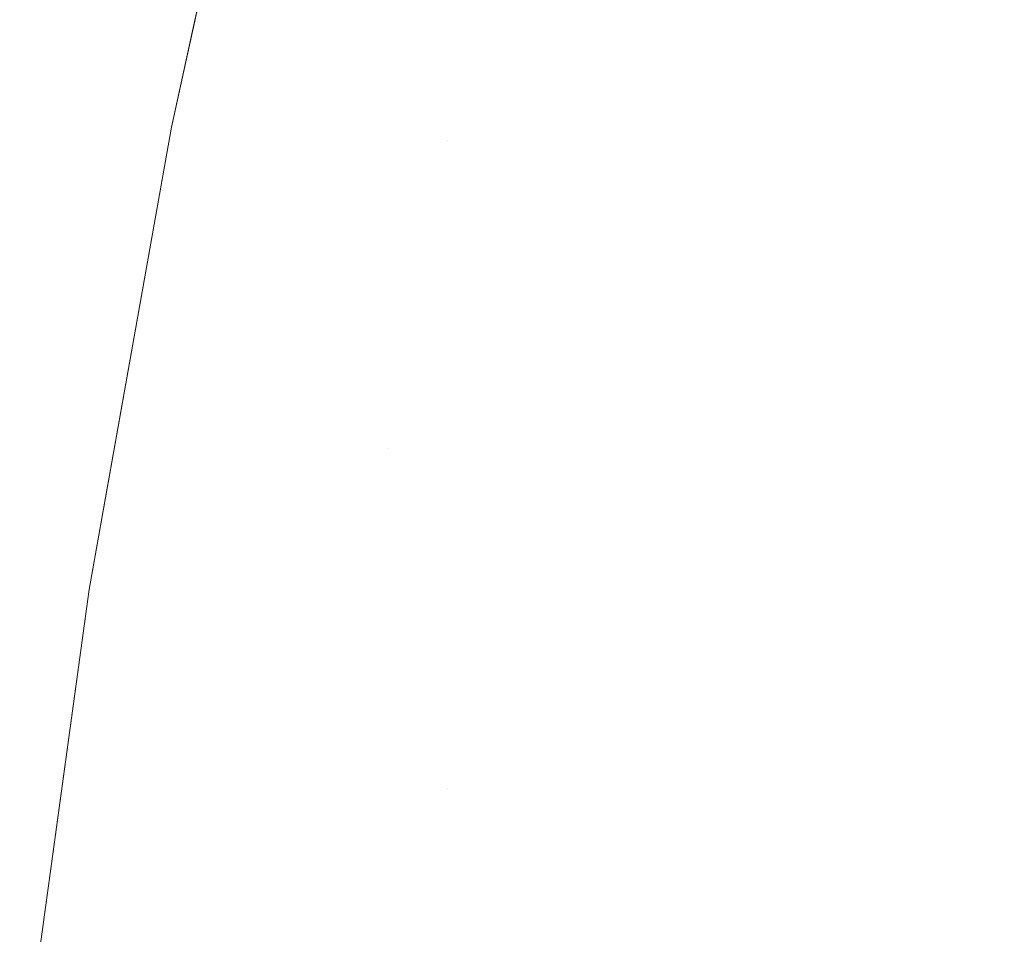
# Model space of a CAD drawing. Header units: centimetres. Extents: x -17.1 to 18.2, y 3.4 to 5.2.
# Tile 51 of 256: x -17.0856 to -17.0739, y 5.1193 to 5.1301. Entities that reach past the tile are written whole.
import ezdxf

# ---------------------------------------------------------------- set-up
doc = ezdxf.new("R2010")
doc.units = ezdxf.units.CM
doc.header["$LTSCALE"] = 2.54
doc.layers.add('Lucido design-1', color=7, linetype='Continuous')

# ---------------------------------------------------------------- blocks, each defined once
blk = doc.blocks.new('Gruppo-4-1')
at = {"color": 7, "linetype": 'Continuous', "lineweight": 9}
for points, invisible_edges in [([(-17.082602, 5.134169, -1872.915514), (-17.08376, 5.12887, -1872.915514), (-17.083483, 5.130137, -1872.315514), (-17.083058, 5.13208, -1872.315514)], 10), ([(-17.08376, 5.12887, -1872.915514), (-17.082602, 5.134169, -1872.915514), (-17.083052, 5.13207, -1872.918638)], 10), ([(-17.079481, 5.130257, -1872.282125), (-17.078819, 5.129921, -1872.279288), (-17.077945, 5.133589, -1872.279288), (-17.078597, 5.133966, -1872.282125)], 15), ([(-17.078597, 5.133966, -1872.948903), (-17.077945, 5.133589, -1872.95174), (-17.078819, 5.129921, -1872.95174), (-17.079481, 5.130257, -1872.948903)], 15), ([(-17.077245, 5.133183, -1872.276499), (-17.077945, 5.133589, -1872.279288), (-17.078819, 5.129921, -1872.279288), (-17.078108, 5.12956, -1872.276499)], 15), ([(-17.078108, 5.12956, -1872.954529), (-17.078819, 5.129921, -1872.95174), (-17.077945, 5.133589, -1872.95174), (-17.077245, 5.133183, -1872.954529)], 15), ([(-17.078108, 5.12956, -1872.276499), (-17.07735, 5.129175, -1872.273762), (-17.076498, 5.13275, -1872.273762), (-17.077245, 5.133183, -1872.276499)], 15), ([(-17.077245, 5.133183, -1872.954529), (-17.076498, 5.13275, -1872.957266), (-17.07735, 5.129175, -1872.957266), (-17.078108, 5.12956, -1872.954529)], 15), ([(-17.075706, 5.132292, -1872.27108), (-17.076498, 5.13275, -1872.273762), (-17.07735, 5.129175, -1872.273762), (-17.076546, 5.128766, -1872.27108)], 15), ([(-17.076546, 5.128766, -1872.959948), (-17.07735, 5.129175, -1872.957266), (-17.076498, 5.13275, -1872.957266), (-17.075706, 5.132292, -1872.959948)], 15), ([(-17.076546, 5.128766, -1872.27108), (-17.075698, 5.128336, -1872.268455), (-17.074871, 5.131808, -1872.268455), (-17.075706, 5.132292, -1872.27108)], 15), ([(-17.075706, 5.132292, -1872.959948), (-17.074871, 5.131808, -1872.962573), (-17.075698, 5.128336, -1872.962573), (-17.076546, 5.128766, -1872.959948)], 15), ([(-17.083052, 5.13207, -1872.918638), (-17.083857, 5.128198, -1872.918638), (-17.08376, 5.12887, -1872.915514)], 11), ([(-17.083052, 5.13207, -1872.918638), (-17.082961, 5.132024, -1872.921758), (-17.083764, 5.128157, -1872.921758), (-17.083857, 5.128198, -1872.918638)], 15), ([(-17.083609, 5.128089, -1872.924868), (-17.083764, 5.128157, -1872.921758), (-17.082961, 5.132024, -1872.921758), (-17.082808, 5.131946, -1872.924868)], 15), ([(-17.083052, 5.13207, -1872.31239), (-17.083058, 5.13208, -1872.315514), (-17.083483, 5.130137, -1872.315514), (-17.083471, 5.130126, -1872.31239)], 13), ([(-17.083471, 5.130126, -1872.31239), (-17.083378, 5.130082, -1872.30927), (-17.082961, 5.132024, -1872.30927), (-17.083052, 5.13207, -1872.31239)], 15), ([(-17.082808, 5.131946, -1872.30616), (-17.082961, 5.132024, -1872.30927), (-17.083378, 5.130082, -1872.30927), (-17.083225, 5.130009, -1872.30616)], 15), ([(-17.082808, 5.131946, -1872.924868), (-17.082595, 5.131838, -1872.927965), (-17.083393, 5.127994, -1872.927965), (-17.083609, 5.128089, -1872.924868)], 15), ([(-17.083225, 5.130009, -1872.30616), (-17.08301, 5.129908, -1872.303063), (-17.082595, 5.131838, -1872.303063), (-17.082808, 5.131946, -1872.30616)], 15), ([(-17.083117, 5.127872, -1872.931044), (-17.083393, 5.127994, -1872.927965), (-17.082595, 5.131838, -1872.927965), (-17.082321, 5.131699, -1872.931044)], 15), ([(-17.082321, 5.131699, -1872.299984), (-17.082595, 5.131838, -1872.303063), (-17.08301, 5.129908, -1872.303063), (-17.082735, 5.129778, -1872.299984)], 15), ([(-17.073995, 5.131301, -1872.26589), (-17.074871, 5.131808, -1872.268455), (-17.075698, 5.128336, -1872.268455), (-17.074809, 5.127884, -1872.26589)], 15), ([(-17.074809, 5.127884, -1872.965138), (-17.075698, 5.128336, -1872.962573), (-17.074871, 5.131808, -1872.962573), (-17.073995, 5.131301, -1872.965138)], 15), ([(-17.082321, 5.131699, -1872.931044), (-17.081989, 5.13153, -1872.934101), (-17.08278, 5.127724, -1872.934101), (-17.083117, 5.127872, -1872.931044)], 15), ([(-17.082735, 5.129778, -1872.299984), (-17.082401, 5.129619, -1872.296927), (-17.081989, 5.13153, -1872.296927), (-17.082321, 5.131699, -1872.299984)], 15), ([(-17.082385, 5.12755, -1872.93713), (-17.08278, 5.127724, -1872.934101), (-17.081989, 5.13153, -1872.934101), (-17.081599, 5.131332, -1872.93713)], 15), ([(-17.081599, 5.131332, -1872.293898), (-17.081989, 5.13153, -1872.296927), (-17.082401, 5.129619, -1872.296927), (-17.082008, 5.129433, -1872.293898)], 15), ([(-17.081599, 5.131332, -1872.93713), (-17.081152, 5.131105, -1872.940129), (-17.081932, 5.12735, -1872.940129), (-17.082385, 5.12755, -1872.93713)], 15), ([(-17.082008, 5.129433, -1872.293898), (-17.081557, 5.12922, -1872.290899), (-17.081152, 5.131105, -1872.290899), (-17.081599, 5.131332, -1872.293898)], 15), ([(-17.074809, 5.127884, -1872.26589), (-17.07388, 5.127413, -1872.263387), (-17.07308, 5.130771, -1872.263387), (-17.073995, 5.131301, -1872.26589)], 15), ([(-17.073995, 5.131301, -1872.965138), (-17.07308, 5.130771, -1872.967641), (-17.07388, 5.127413, -1872.967641), (-17.074809, 5.127884, -1872.965138)], 15), ([(-17.081422, 5.127126, -1872.943094), (-17.081932, 5.12735, -1872.940129), (-17.081152, 5.131105, -1872.940129), (-17.080648, 5.13085, -1872.943094)], 15), ([(-17.080648, 5.13085, -1872.287934), (-17.081152, 5.131105, -1872.290899), (-17.081557, 5.12922, -1872.290899), (-17.081051, 5.12898, -1872.287934)], 15), ([(-17.080648, 5.13085, -1872.943094), (-17.080091, 5.130567, -1872.946019), (-17.080858, 5.126877, -1872.946019), (-17.081422, 5.127126, -1872.943094)], 15), ([(-17.081051, 5.12898, -1872.287934), (-17.08049, 5.128714, -1872.285009), (-17.080091, 5.130567, -1872.285009), (-17.080648, 5.13085, -1872.287934)], 15), ([(-17.072128, 5.13022, -1872.260948), (-17.07308, 5.130771, -1872.263387), (-17.07388, 5.127413, -1872.263387), (-17.072914, 5.126922, -1872.260948)], 15), ([(-17.08024, 5.126605, -1872.948903), (-17.080858, 5.126877, -1872.946019), (-17.080091, 5.130567, -1872.946019), (-17.079481, 5.130257, -1872.948903)], 15), ([(-17.079481, 5.130257, -1872.282125), (-17.080091, 5.130567, -1872.285009), (-17.08049, 5.128714, -1872.285009)], 11), ([(-17.08049, 5.128714, -1872.285009), (-17.080858, 5.126877, -1872.285009), (-17.08024, 5.126605, -1872.282125), (-17.079481, 5.130257, -1872.282125)], 15), ([(-17.08024, 5.126605, -1872.282125), (-17.07957, 5.12631, -1872.279288), (-17.078819, 5.129921, -1872.279288), (-17.079481, 5.130257, -1872.282125)], 15), ([(-17.079481, 5.130257, -1872.948903), (-17.078819, 5.129921, -1872.95174), (-17.07957, 5.12631, -1872.95174), (-17.08024, 5.126605, -1872.948903)], 15), ([(-17.083857, 5.128198, -1872.31239), (-17.083764, 5.128157, -1872.30927), (-17.083378, 5.130082, -1872.30927), (-17.083471, 5.130126, -1872.31239)], 15), ([(-17.08376, 5.12887, -1872.315514), (-17.083857, 5.128198, -1872.31239), (-17.083471, 5.130126, -1872.31239)], 11), ([(-17.083471, 5.130126, -1872.31239), (-17.083483, 5.130137, -1872.315514), (-17.08376, 5.12887, -1872.315514)], 9), ([(-17.08376, 5.12887, -1872.915514), (-17.08376, 5.12887, -1872.315514), (-17.083483, 5.130137, -1872.315514)], 9), ([(-17.083225, 5.130009, -1872.30616), (-17.083378, 5.130082, -1872.30927), (-17.083764, 5.128157, -1872.30927), (-17.083609, 5.128089, -1872.30616)], 15), ([(-17.083609, 5.128089, -1872.30616), (-17.083393, 5.127994, -1872.303063), (-17.08301, 5.129908, -1872.303063), (-17.083225, 5.130009, -1872.30616)], 15), ([(-17.082735, 5.129778, -1872.299984), (-17.08301, 5.129908, -1872.303063), (-17.083393, 5.127994, -1872.303063), (-17.083117, 5.127872, -1872.299984)], 15), ([(-17.078108, 5.12956, -1872.276499), (-17.078819, 5.129921, -1872.279288), (-17.07957, 5.12631, -1872.279288), (-17.07885, 5.125993, -1872.276499)], 15), ([(-17.07885, 5.125993, -1872.954529), (-17.07957, 5.12631, -1872.95174), (-17.078819, 5.129921, -1872.95174), (-17.078108, 5.12956, -1872.954529)], 15), ([(-17.083117, 5.127872, -1872.299984), (-17.08278, 5.127724, -1872.296927), (-17.082401, 5.129619, -1872.296927), (-17.082735, 5.129778, -1872.299984)], 15), ([(-17.082008, 5.129433, -1872.293898), (-17.082401, 5.129619, -1872.296927), (-17.08278, 5.127724, -1872.296927), (-17.082385, 5.12755, -1872.293898)], 15), ([(-17.07885, 5.125993, -1872.276499), (-17.078081, 5.125655, -1872.273762), (-17.07735, 5.129175, -1872.273762), (-17.078108, 5.12956, -1872.276499)], 15), ([(-17.078108, 5.12956, -1872.954529), (-17.07735, 5.129175, -1872.957266), (-17.078081, 5.125655, -1872.957266), (-17.07885, 5.125993, -1872.954529)], 15), ([(-17.082385, 5.12755, -1872.293898), (-17.081932, 5.12735, -1872.290899), (-17.081557, 5.12922, -1872.290899), (-17.082008, 5.129433, -1872.293898)], 15), ([(-17.081051, 5.12898, -1872.287934), (-17.081557, 5.12922, -1872.290899), (-17.081932, 5.12735, -1872.290899), (-17.081422, 5.127126, -1872.287934)], 15), ([(-17.076546, 5.128766, -1872.27108), (-17.07735, 5.129175, -1872.273762), (-17.078081, 5.125655, -1872.273762), (-17.077267, 5.125296, -1872.27108)], 15), ([(-17.077267, 5.125296, -1872.959948), (-17.078081, 5.125655, -1872.957266), (-17.07735, 5.129175, -1872.957266), (-17.076546, 5.128766, -1872.959948)], 15), ([(-17.081422, 5.127126, -1872.287934), (-17.080858, 5.126877, -1872.285009), (-17.08049, 5.128714, -1872.285009), (-17.081051, 5.12898, -1872.287934)], 15), ([(-17.08376, 5.12887, -1872.915514), (-17.084735, 5.123382, -1872.915514), (-17.084735, 5.123382, -1872.315514), (-17.084553, 5.124406, -1872.315514)], 10), ([(-17.084538, 5.124397, -1872.918638), (-17.084735, 5.123382, -1872.915514), (-17.08376, 5.12887, -1872.915514), (-17.083857, 5.128198, -1872.918638)], 13), ([(-17.084553, 5.124406, -1872.315514), (-17.084217, 5.126296, -1872.315514), (-17.08376, 5.12887, -1872.315514), (-17.08376, 5.12887, -1872.915514)], 12), ([(-17.083857, 5.128198, -1872.31239), (-17.08376, 5.12887, -1872.315514), (-17.084217, 5.126296, -1872.315514), (-17.084213, 5.126288, -1872.31239)], 13), ([(-17.077267, 5.125296, -1872.27108), (-17.076408, 5.124918, -1872.268455), (-17.075698, 5.128336, -1872.268455), (-17.076546, 5.128766, -1872.27108)], 15), ([(-17.076546, 5.128766, -1872.959948), (-17.075698, 5.128336, -1872.962573), (-17.076408, 5.124918, -1872.962573), (-17.077267, 5.125296, -1872.959948)], 15), ([(-17.074809, 5.127884, -1872.26589), (-17.075698, 5.128336, -1872.268455), (-17.076408, 5.124918, -1872.268455), (-17.075508, 5.124521, -1872.26589)], 15), ([(-17.075508, 5.124521, -1872.965138), (-17.076408, 5.124918, -1872.962573), (-17.075698, 5.128336, -1872.962573), (-17.074809, 5.127884, -1872.965138)], 15), ([(-17.083857, 5.128198, -1872.918638), (-17.083764, 5.128157, -1872.921758), (-17.084444, 5.124361, -1872.921758), (-17.084538, 5.124397, -1872.918638)], 15), ([(-17.084288, 5.124302, -1872.924868), (-17.084444, 5.124361, -1872.921758), (-17.083764, 5.128157, -1872.921758), (-17.083609, 5.128089, -1872.924868)], 15), ([(-17.084213, 5.126288, -1872.31239), (-17.084119, 5.12625, -1872.30927), (-17.083764, 5.128157, -1872.30927), (-17.083857, 5.128198, -1872.31239)], 15), ([(-17.083609, 5.128089, -1872.30616), (-17.083764, 5.128157, -1872.30927), (-17.084119, 5.12625, -1872.30927), (-17.083963, 5.126187, -1872.30616)], 15), ([(-17.083609, 5.128089, -1872.924868), (-17.083393, 5.127994, -1872.927965), (-17.084069, 5.12422, -1872.927965), (-17.084288, 5.124302, -1872.924868)], 15), ([(-17.083963, 5.126187, -1872.30616), (-17.083746, 5.126098, -1872.303063), (-17.083393, 5.127994, -1872.303063), (-17.083609, 5.128089, -1872.30616)], 15), ([(-17.08379, 5.124115, -1872.931044), (-17.084069, 5.12422, -1872.927965), (-17.083393, 5.127994, -1872.927965), (-17.083117, 5.127872, -1872.931044)], 15), ([(-17.083117, 5.127872, -1872.299984), (-17.083393, 5.127994, -1872.303063), (-17.083746, 5.126098, -1872.303063), (-17.083468, 5.125984, -1872.299984)], 15), ([(-17.075508, 5.124521, -1872.26589), (-17.074567, 5.124107, -1872.263387), (-17.07388, 5.127413, -1872.263387), (-17.074809, 5.127884, -1872.26589)], 15), ([(-17.074809, 5.127884, -1872.965138), (-17.07388, 5.127413, -1872.967641), (-17.074567, 5.124107, -1872.967641), (-17.075508, 5.124521, -1872.965138)], 15), ([(-17.083117, 5.127872, -1872.931044), (-17.08278, 5.127724, -1872.934101), (-17.08345, 5.123987, -1872.934101), (-17.08379, 5.124115, -1872.931044)], 15), ([(-17.083468, 5.125984, -1872.299984), (-17.08313, 5.125846, -1872.296927), (-17.08278, 5.127724, -1872.296927), (-17.083117, 5.127872, -1872.299984)], 15), ([(-17.08305, 5.123836, -1872.93713), (-17.08345, 5.123987, -1872.934101), (-17.08278, 5.127724, -1872.934101), (-17.082385, 5.12755, -1872.93713)], 15), ([(-17.082385, 5.12755, -1872.293898), (-17.08278, 5.127724, -1872.296927), (-17.08313, 5.125846, -1872.296927), (-17.082732, 5.125684, -1872.293898)], 15), ([(-17.082385, 5.12755, -1872.93713), (-17.081932, 5.12735, -1872.940129), (-17.082592, 5.123664, -1872.940129), (-17.08305, 5.123836, -1872.93713)], 15), ([(-17.082732, 5.125684, -1872.293898), (-17.082277, 5.125498, -1872.290899), (-17.081932, 5.12735, -1872.290899), (-17.082385, 5.12755, -1872.293898)], 15), ([(-17.072914, 5.126922, -1872.260948), (-17.07388, 5.127413, -1872.263387), (-17.074567, 5.124107, -1872.263387), (-17.073589, 5.123676, -1872.260948)], 15), ([(-17.073589, 5.123676, -1872.97008), (-17.074567, 5.124107, -1872.967641), (-17.07388, 5.127413, -1872.967641), (-17.072914, 5.126922, -1872.97008)], 15), ([(-17.082077, 5.12347, -1872.943094), (-17.082592, 5.123664, -1872.940129), (-17.081932, 5.12735, -1872.940129), (-17.081422, 5.127126, -1872.943094)], 15), ([(-17.081422, 5.127126, -1872.287934), (-17.081932, 5.12735, -1872.290899), (-17.082277, 5.125498, -1872.290899), (-17.081764, 5.125289, -1872.287934)], 15), ([(-17.081422, 5.127126, -1872.943094), (-17.080858, 5.126877, -1872.946019), (-17.081506, 5.123255, -1872.946019), (-17.082077, 5.12347, -1872.943094)], 15), ([(-17.081764, 5.125289, -1872.287934), (-17.081196, 5.125057, -1872.285009), (-17.080858, 5.126877, -1872.285009), (-17.081422, 5.127126, -1872.287934)], 15), ([(-17.080882, 5.12302, -1872.948903), (-17.081506, 5.123255, -1872.946019), (-17.080858, 5.126877, -1872.946019), (-17.08024, 5.126605, -1872.948903)], 15), ([(-17.08024, 5.126605, -1872.282125), (-17.080858, 5.126877, -1872.285009), (-17.081196, 5.125057, -1872.285009)], 11), ([(-17.081196, 5.125057, -1872.285009), (-17.081506, 5.123255, -1872.285009), (-17.080882, 5.12302, -1872.282125), (-17.08024, 5.126605, -1872.282125)], 15), ([(-17.080882, 5.12302, -1872.282125), (-17.080205, 5.122765, -1872.279288), (-17.07957, 5.12631, -1872.279288), (-17.08024, 5.126605, -1872.282125)], 15), ([(-17.08024, 5.126605, -1872.948903), (-17.07957, 5.12631, -1872.95174), (-17.080205, 5.122765, -1872.95174), (-17.080882, 5.12302, -1872.948903)], 15), ([(-17.084213, 5.126288, -1872.31239), (-17.084217, 5.126296, -1872.315514), (-17.084553, 5.124406, -1872.315514), (-17.084538, 5.124397, -1872.31239)], 13), ([(-17.084538, 5.124397, -1872.31239), (-17.084444, 5.124361, -1872.30927), (-17.084119, 5.12625, -1872.30927), (-17.084213, 5.126288, -1872.31239)], 15), ([(-17.083963, 5.126187, -1872.30616), (-17.084119, 5.12625, -1872.30927), (-17.084444, 5.124361, -1872.30927), (-17.084288, 5.124302, -1872.30616)], 15), ([(-17.07885, 5.125993, -1872.276499), (-17.07957, 5.12631, -1872.279288), (-17.080205, 5.122765, -1872.279288), (-17.079477, 5.122491, -1872.276499)], 15), ([(-17.079477, 5.122491, -1872.954529), (-17.080205, 5.122765, -1872.95174), (-17.07957, 5.12631, -1872.95174), (-17.07885, 5.125993, -1872.954529)], 15), ([(-17.084288, 5.124302, -1872.30616), (-17.084069, 5.12422, -1872.303063), (-17.083746, 5.126098, -1872.303063), (-17.083963, 5.126187, -1872.30616)], 15), ([(-17.083468, 5.125984, -1872.299984), (-17.083746, 5.126098, -1872.303063), (-17.084069, 5.12422, -1872.303063), (-17.08379, 5.124115, -1872.299984)], 15), ([(-17.08379, 5.124115, -1872.299984), (-17.08345, 5.123987, -1872.296927), (-17.08313, 5.125846, -1872.296927), (-17.083468, 5.125984, -1872.299984)], 15), ([(-17.079477, 5.122491, -1872.276499), (-17.0787, 5.122199, -1872.273762), (-17.078081, 5.125655, -1872.273762), (-17.07885, 5.125993, -1872.276499)], 15), ([(-17.07885, 5.125993, -1872.954529), (-17.078081, 5.125655, -1872.957266), (-17.0787, 5.122199, -1872.957266), (-17.079477, 5.122491, -1872.954529)], 15), ([(-17.082732, 5.125684, -1872.293898), (-17.08313, 5.125846, -1872.296927), (-17.08345, 5.123987, -1872.296927), (-17.08305, 5.123836, -1872.293898)], 15), ([(-17.08305, 5.123836, -1872.293898), (-17.082592, 5.123664, -1872.290899), (-17.082277, 5.125498, -1872.290899), (-17.082732, 5.125684, -1872.293898)], 15), ([(-17.077267, 5.125296, -1872.27108), (-17.078081, 5.125655, -1872.273762), (-17.0787, 5.122199, -1872.273762), (-17.077877, 5.121889, -1872.27108)], 15), ([(-17.077877, 5.121889, -1872.959948), (-17.0787, 5.122199, -1872.957266), (-17.078081, 5.125655, -1872.957266), (-17.077267, 5.125296, -1872.959948)], 15), ([(-17.081764, 5.125289, -1872.287934), (-17.082277, 5.125498, -1872.290899), (-17.082592, 5.123664, -1872.290899), (-17.082077, 5.12347, -1872.287934)], 15), ([(-17.082077, 5.12347, -1872.287934), (-17.081506, 5.123255, -1872.285009), (-17.081196, 5.125057, -1872.285009), (-17.081764, 5.125289, -1872.287934)], 15), ([(-17.077877, 5.121889, -1872.27108), (-17.077009, 5.121562, -1872.268455), (-17.076408, 5.124918, -1872.268455), (-17.077267, 5.125296, -1872.27108)], 15), ([(-17.077267, 5.125296, -1872.959948), (-17.076408, 5.124918, -1872.962573), (-17.077009, 5.121562, -1872.962573), (-17.077877, 5.121889, -1872.959948)], 15), ([(-17.075508, 5.124521, -1872.26589), (-17.076408, 5.124918, -1872.268455), (-17.077009, 5.121562, -1872.268455), (-17.076099, 5.121219, -1872.26589)], 15), ([(-17.076099, 5.121219, -1872.965138), (-17.077009, 5.121562, -1872.962573), (-17.076408, 5.124918, -1872.962573), (-17.075508, 5.124521, -1872.965138)], 15), ([(-17.076099, 5.121219, -1872.26589), (-17.075148, 5.120861, -1872.263387), (-17.074567, 5.124107, -1872.263387), (-17.075508, 5.124521, -1872.26589)], 15), ([(-17.075508, 5.124521, -1872.965138), (-17.074567, 5.124107, -1872.967641), (-17.075148, 5.120861, -1872.967641), (-17.076099, 5.121219, -1872.965138)], 15), ([(-17.085103, 5.120673, -1872.918638), (-17.084735, 5.123382, -1872.915514), (-17.084538, 5.124397, -1872.918638)], 11), ([(-17.084538, 5.124397, -1872.918638), (-17.084444, 5.124361, -1872.921758), (-17.085008, 5.120643, -1872.921758), (-17.085103, 5.120673, -1872.918638)], 15), ([(-17.084835, 5.122525, -1872.31239), (-17.08474, 5.122492, -1872.30927), (-17.084444, 5.124361, -1872.30927), (-17.084538, 5.124397, -1872.31239)], 15), ([(-17.084735, 5.123382, -1872.315514), (-17.084835, 5.122525, -1872.31239), (-17.084538, 5.124397, -1872.31239)], 11), ([(-17.084538, 5.124397, -1872.31239), (-17.084553, 5.124406, -1872.315514), (-17.084735, 5.123382, -1872.315514)], 9), ([(-17.084851, 5.120593, -1872.924868), (-17.085008, 5.120643, -1872.921758), (-17.084444, 5.124361, -1872.921758), (-17.084288, 5.124302, -1872.924868)], 15), ([(-17.084288, 5.124302, -1872.924868), (-17.084069, 5.12422, -1872.927965), (-17.08463, 5.120523, -1872.927965), (-17.084851, 5.120593, -1872.924868)], 15), ([(-17.084288, 5.124302, -1872.30616), (-17.084444, 5.124361, -1872.30927), (-17.08474, 5.122492, -1872.30927), (-17.084583, 5.122438, -1872.30616)], 15), ([(-17.084583, 5.122438, -1872.30616), (-17.084364, 5.122362, -1872.303063), (-17.084069, 5.12422, -1872.303063), (-17.084288, 5.124302, -1872.30616)], 15), ([(-17.084348, 5.120434, -1872.931044), (-17.08463, 5.120523, -1872.927965), (-17.084069, 5.12422, -1872.927965), (-17.08379, 5.124115, -1872.931044)], 15), ([(-17.08379, 5.124115, -1872.299984), (-17.084069, 5.12422, -1872.303063), (-17.084364, 5.122362, -1872.303063), (-17.084083, 5.122265, -1872.299984)], 15), ([(-17.08379, 5.124115, -1872.931044), (-17.08345, 5.123987, -1872.934101), (-17.084005, 5.120326, -1872.934101), (-17.084348, 5.120434, -1872.931044)], 15), ([(-17.084083, 5.122265, -1872.299984), (-17.083741, 5.122146, -1872.296927), (-17.08345, 5.123987, -1872.296927), (-17.08379, 5.124115, -1872.299984)], 15), ([(-17.073589, 5.123676, -1872.260948), (-17.074567, 5.124107, -1872.263387), (-17.075148, 5.120861, -1872.263387), (-17.07416, 5.120489, -1872.260948)], 15), ([(-17.07416, 5.120489, -1872.97008), (-17.075148, 5.120861, -1872.967641), (-17.074567, 5.124107, -1872.967641), (-17.073589, 5.123676, -1872.97008)], 15), ([(-17.083602, 5.120199, -1872.93713), (-17.084005, 5.120326, -1872.934101), (-17.08345, 5.123987, -1872.934101), (-17.08305, 5.123836, -1872.93713)], 15), ([(-17.08305, 5.123836, -1872.293898), (-17.08345, 5.123987, -1872.296927), (-17.083741, 5.122146, -1872.296927), (-17.08334, 5.122008, -1872.293898)], 15), ([(-17.08305, 5.123836, -1872.93713), (-17.082592, 5.123664, -1872.940129), (-17.08314, 5.120053, -1872.940129), (-17.083602, 5.120199, -1872.93713)], 15), ([(-17.08334, 5.122008, -1872.293898), (-17.08288, 5.121849, -1872.290899), (-17.082592, 5.123664, -1872.290899), (-17.08305, 5.123836, -1872.293898)], 15), ([(-17.07416, 5.120489, -1872.260948), (-17.073135, 5.120103, -1872.258575), (-17.072575, 5.12323, -1872.258575), (-17.073589, 5.123676, -1872.260948)], 15), ([(-17.073589, 5.123676, -1872.97008), (-17.072575, 5.12323, -1872.972454), (-17.073135, 5.120103, -1872.972454), (-17.07416, 5.120489, -1872.97008)], 15), ([(-17.082621, 5.119889, -1872.943094), (-17.08314, 5.120053, -1872.940129), (-17.082592, 5.123664, -1872.940129), (-17.082077, 5.12347, -1872.943094)], 15), ([(-17.082077, 5.12347, -1872.287934), (-17.082592, 5.123664, -1872.290899), (-17.08288, 5.121849, -1872.290899), (-17.082362, 5.12167, -1872.287934)], 15), ([(-17.082077, 5.12347, -1872.943094), (-17.081506, 5.123255, -1872.946019), (-17.082045, 5.119707, -1872.946019), (-17.082621, 5.119889, -1872.943094)], 15), ([(-17.082362, 5.12167, -1872.287934), (-17.081789, 5.121471, -1872.285009), (-17.081506, 5.123255, -1872.285009), (-17.082077, 5.12347, -1872.287934)], 15), ([(-17.085359, 5.118848, -1872.315514), (-17.085107, 5.120679, -1872.315514), (-17.084735, 5.123382, -1872.915514), (-17.085513, 5.117735, -1872.915514)], 10), ([(-17.085513, 5.117735, -1872.915514), (-17.084735, 5.123382, -1872.915514), (-17.085103, 5.120673, -1872.918638)], 10), ([(-17.084835, 5.122525, -1872.31239), (-17.084735, 5.123382, -1872.315514), (-17.085107, 5.120679, -1872.315514), (-17.085103, 5.120673, -1872.31239)], 13), ([(-17.085107, 5.120679, -1872.315514), (-17.084735, 5.123382, -1872.315514), (-17.084735, 5.123382, -1872.915514)], 10), ([(-17.081415, 5.119508, -1872.948903), (-17.082045, 5.119707, -1872.946019), (-17.081506, 5.123255, -1872.946019), (-17.080882, 5.12302, -1872.948903)], 15), ([(-17.080882, 5.12302, -1872.282125), (-17.081506, 5.123255, -1872.285009), (-17.081789, 5.121471, -1872.285009), (-17.081161, 5.121254, -1872.282125)], 15), ([(-17.080882, 5.12302, -1872.948903), (-17.080205, 5.122765, -1872.95174), (-17.080732, 5.119292, -1872.95174), (-17.081415, 5.119508, -1872.948903)], 15), ([(-17.081161, 5.121254, -1872.282125), (-17.080481, 5.121019, -1872.279288), (-17.080205, 5.122765, -1872.279288), (-17.080882, 5.12302, -1872.282125)], 15), ([(-17.079997, 5.11906, -1872.954529), (-17.080732, 5.119292, -1872.95174), (-17.080205, 5.122765, -1872.95174), (-17.079477, 5.122491, -1872.954529)], 15), ([(-17.079477, 5.122491, -1872.276499), (-17.080205, 5.122765, -1872.279288), (-17.080481, 5.121019, -1872.279288)], 11), ([(-17.085103, 5.120673, -1872.31239), (-17.085008, 5.120643, -1872.30927), (-17.08474, 5.122492, -1872.30927), (-17.084835, 5.122525, -1872.31239)], 15), ([(-17.084583, 5.122438, -1872.30616), (-17.08474, 5.122492, -1872.30927), (-17.085008, 5.120643, -1872.30927), (-17.084851, 5.120593, -1872.30616)], 15), ([(-17.084851, 5.120593, -1872.30616), (-17.08463, 5.120523, -1872.303063), (-17.084364, 5.122362, -1872.303063), (-17.084583, 5.122438, -1872.30616)], 15), ([(-17.080481, 5.121019, -1872.279288), (-17.080732, 5.119292, -1872.279288), (-17.079997, 5.11906, -1872.276499), (-17.079477, 5.122491, -1872.276499)], 15), ([(-17.079997, 5.11906, -1872.276499), (-17.079214, 5.118813, -1872.273762), (-17.0787, 5.122199, -1872.273762), (-17.079477, 5.122491, -1872.276499)], 15), ([(-17.079477, 5.122491, -1872.954529), (-17.0787, 5.122199, -1872.957266), (-17.079214, 5.118813, -1872.957266), (-17.079997, 5.11906, -1872.954529)], 15), ([(-17.084083, 5.122265, -1872.299984), (-17.084364, 5.122362, -1872.303063), (-17.08463, 5.120523, -1872.303063), (-17.084348, 5.120434, -1872.299984)], 15), ([(-17.084348, 5.120434, -1872.299984), (-17.084005, 5.120326, -1872.296927), (-17.083741, 5.122146, -1872.296927), (-17.084083, 5.122265, -1872.299984)], 15), ([(-17.077877, 5.121889, -1872.27108), (-17.0787, 5.122199, -1872.273762), (-17.079214, 5.118813, -1872.273762), (-17.078384, 5.118551, -1872.27108)], 15), ([(-17.078384, 5.118551, -1872.959948), (-17.079214, 5.118813, -1872.957266), (-17.0787, 5.122199, -1872.957266), (-17.077877, 5.121889, -1872.959948)], 15), ([(-17.08334, 5.122008, -1872.293898), (-17.083741, 5.122146, -1872.296927), (-17.084005, 5.120326, -1872.296927), (-17.083602, 5.120199, -1872.293898)], 15), ([(-17.083602, 5.120199, -1872.293898), (-17.08314, 5.120053, -1872.290899), (-17.08288, 5.121849, -1872.290899), (-17.08334, 5.122008, -1872.293898)], 15), ([(-17.082362, 5.12167, -1872.287934), (-17.08288, 5.121849, -1872.290899), (-17.08314, 5.120053, -1872.290899), (-17.082621, 5.119889, -1872.287934)], 15), ([(-17.078384, 5.118551, -1872.27108), (-17.077508, 5.118274, -1872.268455), (-17.077009, 5.121562, -1872.268455), (-17.077877, 5.121889, -1872.27108)], 15), ([(-17.077877, 5.121889, -1872.959948), (-17.077009, 5.121562, -1872.962573), (-17.077508, 5.118274, -1872.962573), (-17.078384, 5.118551, -1872.959948)], 15), ([(-17.082621, 5.119889, -1872.287934), (-17.082045, 5.119707, -1872.285009), (-17.081789, 5.121471, -1872.285009), (-17.082362, 5.12167, -1872.287934)], 15), ([(-17.081161, 5.121254, -1872.282125), (-17.081789, 5.121471, -1872.285009), (-17.082045, 5.119707, -1872.285009), (-17.081415, 5.119508, -1872.282125)], 15), ([(-17.076099, 5.121219, -1872.26589), (-17.077009, 5.121562, -1872.268455), (-17.077508, 5.118274, -1872.268455), (-17.07659, 5.117984, -1872.26589)], 15), ([(-17.07659, 5.117984, -1872.965138), (-17.077508, 5.118274, -1872.962573), (-17.077009, 5.121562, -1872.962573), (-17.076099, 5.121219, -1872.965138)], 15), ([(-17.081415, 5.119508, -1872.282125), (-17.080732, 5.119292, -1872.279288), (-17.080481, 5.121019, -1872.279288), (-17.081161, 5.121254, -1872.282125)], 15), ([(-17.07659, 5.117984, -1872.26589), (-17.075631, 5.117681, -1872.263387), (-17.075148, 5.120861, -1872.263387), (-17.076099, 5.121219, -1872.26589)], 15), ([(-17.076099, 5.121219, -1872.965138), (-17.075148, 5.120861, -1872.967641), (-17.075631, 5.117681, -1872.967641), (-17.07659, 5.117984, -1872.965138)], 15), ([(-17.07416, 5.120489, -1872.260948), (-17.075148, 5.120861, -1872.263387), (-17.075631, 5.117681, -1872.263387), (-17.074634, 5.117367, -1872.260948)], 15), ([(-17.074634, 5.117367, -1872.97008), (-17.075631, 5.117681, -1872.967641), (-17.075148, 5.120861, -1872.967641), (-17.07416, 5.120489, -1872.97008)], 15), ([(-17.085103, 5.120673, -1872.918638), (-17.085561, 5.117032, -1872.918638), (-17.085513, 5.117735, -1872.915514)], 11), ([(-17.085103, 5.120673, -1872.918638), (-17.085008, 5.120643, -1872.921758), (-17.085465, 5.117007, -1872.921758), (-17.085561, 5.117032, -1872.918638)], 15), ([(-17.085307, 5.116967, -1872.924868), (-17.085465, 5.117007, -1872.921758), (-17.085008, 5.120643, -1872.921758), (-17.084851, 5.120593, -1872.924868)], 15), ([(-17.085103, 5.120673, -1872.31239), (-17.085107, 5.120679, -1872.315514), (-17.085359, 5.118848, -1872.315514), (-17.085345, 5.118842, -1872.31239)], 13), ([(-17.085345, 5.118842, -1872.31239), (-17.08525, 5.118814, -1872.30927), (-17.085008, 5.120643, -1872.30927), (-17.085103, 5.120673, -1872.31239)], 15), ([(-17.084851, 5.120593, -1872.30616), (-17.085008, 5.120643, -1872.30927), (-17.08525, 5.118814, -1872.30927), (-17.085092, 5.118769, -1872.30616)], 15), ([(-17.084851, 5.120593, -1872.924868), (-17.08463, 5.120523, -1872.927965), (-17.085085, 5.116909, -1872.927965), (-17.085307, 5.116967, -1872.924868)], 15), ([(-17.085092, 5.118769, -1872.30616), (-17.08487, 5.118706, -1872.303063), (-17.08463, 5.120523, -1872.303063), (-17.084851, 5.120593, -1872.30616)], 15), ([(-17.084801, 5.116836, -1872.931044), (-17.085085, 5.116909, -1872.927965), (-17.08463, 5.120523, -1872.927965), (-17.084348, 5.120434, -1872.931044)], 15), ([(-17.084348, 5.120434, -1872.299984), (-17.08463, 5.120523, -1872.303063), (-17.08487, 5.118706, -1872.303063), (-17.084587, 5.118625, -1872.299984)], 15), ([(-17.084348, 5.120434, -1872.931044), (-17.084005, 5.120326, -1872.934101), (-17.084455, 5.116747, -1872.934101), (-17.084801, 5.116836, -1872.931044)], 15), ([(-17.084587, 5.118625, -1872.299984), (-17.084243, 5.118526, -1872.296927), (-17.084005, 5.120326, -1872.296927), (-17.084348, 5.120434, -1872.299984)], 15), ([(-17.074634, 5.117367, -1872.260948), (-17.0736, 5.11704, -1872.258575), (-17.073135, 5.120103, -1872.258575), (-17.07416, 5.120489, -1872.260948)], 15), ([(-17.07416, 5.120489, -1872.97008), (-17.073135, 5.120103, -1872.972454), (-17.0736, 5.11704, -1872.972454), (-17.074634, 5.117367, -1872.97008)], 15), ([(-17.084049, 5.116642, -1872.93713), (-17.084455, 5.116747, -1872.934101), (-17.084005, 5.120326, -1872.934101), (-17.083602, 5.120199, -1872.93713)], 15), ([(-17.083602, 5.120199, -1872.293898), (-17.084005, 5.120326, -1872.296927), (-17.084243, 5.118526, -1872.296927), (-17.083838, 5.11841, -1872.293898)], 15), ([(-17.083602, 5.120199, -1872.93713), (-17.08314, 5.120053, -1872.940129), (-17.083584, 5.116523, -1872.940129), (-17.084049, 5.116642, -1872.93713)], 15), ([(-17.083838, 5.11841, -1872.293898), (-17.083375, 5.118277, -1872.290899), (-17.08314, 5.120053, -1872.290899), (-17.083602, 5.120199, -1872.293898)], 15), ([(-17.083061, 5.116388, -1872.943094), (-17.083584, 5.116523, -1872.940129), (-17.08314, 5.120053, -1872.940129), (-17.082621, 5.119889, -1872.943094)], 15), ([(-17.082621, 5.119889, -1872.287934), (-17.08314, 5.120053, -1872.290899), (-17.083375, 5.118277, -1872.290899), (-17.082853, 5.118128, -1872.287934)], 15), ([(-17.082621, 5.119889, -1872.943094), (-17.082045, 5.119707, -1872.946019), (-17.082481, 5.116238, -1872.946019), (-17.083061, 5.116388, -1872.943094)], 15), ([(-17.082853, 5.118128, -1872.287934), (-17.082275, 5.117962, -1872.285009), (-17.082045, 5.119707, -1872.285009), (-17.082621, 5.119889, -1872.287934)], 15), ([(-17.081846, 5.116075, -1872.948903), (-17.082481, 5.116238, -1872.946019), (-17.082045, 5.119707, -1872.946019), (-17.081415, 5.119508, -1872.948903)], 15), ([(-17.081415, 5.119508, -1872.282125), (-17.082045, 5.119707, -1872.285009), (-17.082275, 5.117962, -1872.285009), (-17.081643, 5.117781, -1872.282125)], 15), ([(-17.081415, 5.119508, -1872.948903), (-17.080732, 5.119292, -1872.95174), (-17.081158, 5.115897, -1872.95174), (-17.081846, 5.116075, -1872.948903)], 15), ([(-17.081643, 5.117781, -1872.282125), (-17.080957, 5.117585, -1872.279288), (-17.080732, 5.119292, -1872.279288), (-17.081415, 5.119508, -1872.282125)], 15), ([(-17.079997, 5.11906, -1872.276499), (-17.080732, 5.119292, -1872.279288), (-17.080957, 5.117585, -1872.279288)], 11)]:
    blk.add_3dface(points, dxfattribs=dict(at, invisible_edges=invisible_edges))
blk = doc.blocks.new('Gruppo-5-1')
at = {"color": 7}
blk.add_blockref('Gruppo-4-1', (0, 0), dxfattribs=at)

msp = doc.modelspace()

# ---------------------------------------------------------------- block references
at = {"layer": 'Lucido design-1', "color": 7}
msp.add_blockref('Gruppo-5-1', (0, 0), dxfattribs=at)

doc.saveas('drawing.dxf')
